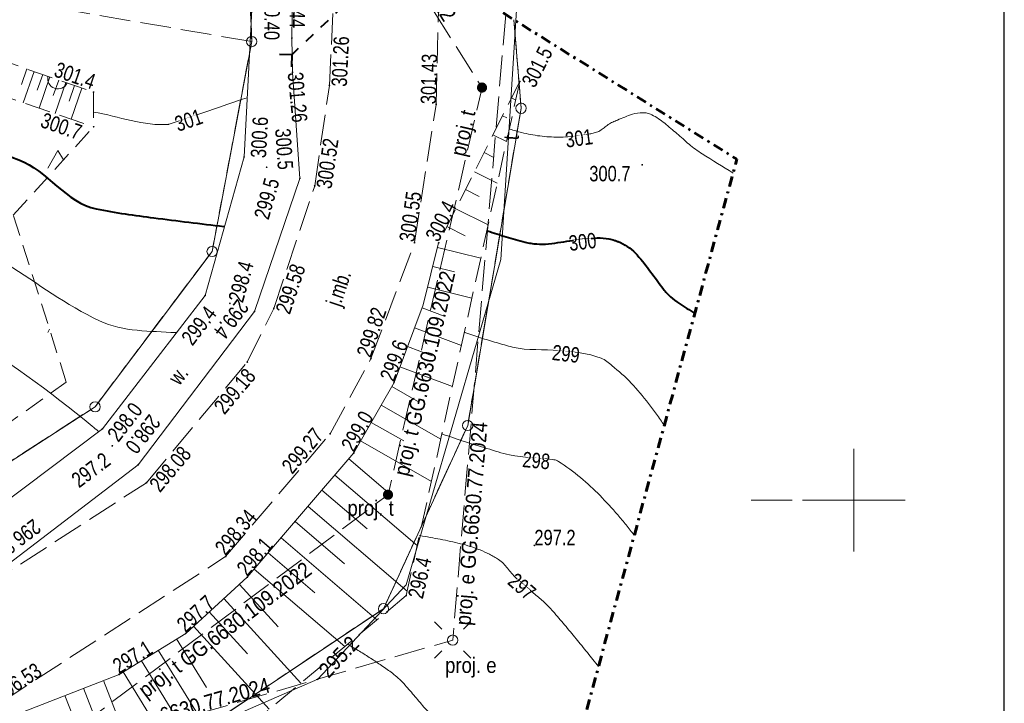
# Model space of a CAD drawing. Header units: metres. Extents: x 8377125 to 8377741, y 5529327 to 5529631.
# Tile 147 of 150: x 8377459 to 8377507, y 5529490 to 5529523. Entities that reach past the tile are written whole.
import ezdxf
from ezdxf.enums import TextEntityAlignment as Align

# ---------------------------------------------------------------- set-up
doc = ezdxf.new("R2010")
doc.units = ezdxf.units.M
doc.header["$MEASUREMENT"] = 0
for name, pattern in [('( Dashdot )', [1.001, 0.5, -0.25, 0.001, -0.25]), ('1.5_0.5', [2, 1.5, -0.5]), ('2_1-500', [1.5, 1, -0.5]), ('BUBZ01-500', [1.75, 1.25, -0.5]), ('BUIB05_02-500', [1, 0.5, -0.5]), ('egkk-500', [2, 1.5, -0.5]), ('egug-500', [1, 0.5, -0.5]), ('KTJZ01-500', [2, 1.5, -0.5])]:
    doc.linetypes.add(name, pattern=pattern)
doc.layers.get('0').update_dxf_attribs({"color": 2})
for name, color, linetype, lineweight in [('1 500 A2 Ramka', 2, 'Continuous', 0), ('1 500 A2 Ramka (Construction)', 2, 'Continuous', 0), ('202-punkt graniczny', 7, 'Continuous', 0), ('217-kontur klasyfikacyjny', 7, 'Continuous', 0), ('218-kontur użytku gruntowego', 7, 'Continuous', 0), ('219-działka ewidencyjna', 7, 'Continuous', 0), ('BUBZ01', 7, 'Continuous', 0), ('BUBZ01_1', 7, 'Continuous', 0), ('BUIB02_01', 7, 'Continuous', 0), ('BUIB05_02', 7, 'Continuous', 0), ('KTJZ01', 7, 'Continuous', 0), ('KTOK01', 7, 'Continuous', 0), ('latarnia - ob. projektowany', 7, 'Continuous', 0), ('latarnia - ob. projektowany-Atr17', 7, 'Continuous', 0), ('OTZZ', 7, 'Continuous', 0), ('przewód elektroenergetyczny niskiego napięcia - ob. projektowany', 7, 'Continuous', 0), ('przewód elektroenergetyczny niskiego napięcia - ob. projektowany-Atr1', 7, 'Continuous', 0), ('przewód telekomunikacyjny napowietrzny - ob. projektowany', 7, 'Continuous', 0), ('przewód telekomunikacyjny napowietrzny - ob. projektowany-Atr1', 7, 'Continuous', 0), ('przewód telekomunikacyjny podziemny', 7, 'Continuous', 0), ('przewód telekomunikacyjny podziemny-Atr1', 7, 'Continuous', 0), ('PTRW02', 7, 'Continuous', 0), ('RTPW01', 7, 'Continuous', 0), ('RTPW02', 7, 'Continuous', 0), ('rzędna', 7, 'Continuous', 0), ('rzędna-Atr2', 7, 'Continuous', 0), ('słupek telekomunikacyjny - ob. projektowany', 7, 'Continuous', 0), ('słupek telekomunikacyjny - ob. projektowany-Atr17', 7, 'Continuous', 0), ('Wstawianie ramki sekcyjnej z opisem', 7, 'Continuous', 0), ('WWRPH_811', 7, 'Continuous', 0), ('WWRPH_814', 7, 'Continuous', 0), ('Zakres', 7, 'Continuous', 0)]:
    doc.layers.add(name, color=color, linetype=linetype, lineweight=lineweight)
doc.styles.get("Standard").update_dxf_attribs({"font": 'Working1250.shx', "width": 0.75})
doc.linetypes.add('KTOK01-500', pattern='A,1.75,[13,dgnlstyle-rozp_2015.shx,S=0.002778,R=0,X=0,Y=0],1.75', length=3.5)

# ---------------------------------------------------------------- blocks, each defined once
blk = doc.blocks.new('202')
at = {"color": 0, "linetype": 'Continuous', "lineweight": 0}
blk.add_circle((0, 0), 0.25, dxfattribs=at)
blk = doc.blocks.new('PW01')
at = {"linetype": 'Continuous', "lineweight": 13}
h = blk.add_hatch(color=0, dxfattribs=at)
edge = h.paths.add_edge_path()
edge.add_arc((0, 0), 0.045, 0, 360)
blk = doc.blocks.new('SM01')
at = {"color": 0, "linetype": 'Continuous', "lineweight": 13}
for p, q in [((-0.53, 0.531), (-0.883, 0.884)), ((0.531, 0.531), (0.884, 0.884)), ((-0.53, -0.53), (-0.883, -0.883)), ((0.531, -0.53), (0.884, -0.883))]:
    blk.add_line(p, q, dxfattribs=at)
blk.add_circle((0, 0), 0.25, dxfattribs=at)
blk = doc.blocks.new('US09')
at = {"linetype": 'Continuous', "lineweight": 0}
h = blk.add_hatch(color=0, dxfattribs=at)
edge = h.paths.add_edge_path()
edge.add_arc((0, 0), 0.25, 0, 360)
blk = doc.blocks.new('RTPW01')
at = {"layer": 'RTPW01', "linetype": 'Continuous', "lineweight": 13}
h = blk.add_hatch(color=7, dxfattribs=at)
edge = h.paths.add_edge_path()
edge.add_arc((0, 0), 0.0045, 0, 360)
blk = doc.blocks.new('RTPW02')
at = {"layer": 'RTPW02', "linetype": 'Continuous', "lineweight": 13}
h = blk.add_hatch(color=7, dxfattribs=at)
edge = h.paths.add_edge_path()
edge.add_arc((0, 0), 0.0045, 0, 360)
blk = doc.blocks.new('*U23')
at = {"layer": '1 500 A2 Ramka (Construction)', "color": 2, "linetype": 'Continuous', "lineweight": 30}
blk.add_3dface([(-10.1172, -20.5497), (10.1172, -20.5497), (10.1172, 9.1484), (-10.1172, 9.1484)], dxfattribs=at)
blk = doc.blocks.new('*U30')
at = {"layer": 'BUIB05_02', "color": 7, "linetype": 'BUIB05_02-500', "lineweight": 40}
blk.add_line((3.011, 2.84, 150.482), (-2.412, -2.243, 149.916), dxfattribs=at)
at = {"layer": 'BUIB05_02', "color": 7, "linetype": 'Continuous', "lineweight": 40, "extrusion": (-0.726857, -0.686787, 0.001405), "elevation": 3.504, "flags": 128}
blk.add_lwpolyline([(-0.452, -150.487), (-0.027, 149.911), (0.396, -150.487)], dxfattribs=at)

msp = doc.modelspace()

# ---------------------------------------------------------------- linework, layer by layer
at = {"layer": '217-kontur klasyfikacyjny', "color": 3, "linetype": 'egkk-500', "lineweight": 13, "flags": 128}
for points in [[(8377470.67, 5529522.33), (8377470.338, 5529531.598)], [(8377470.67, 5529522.33), (8377434.8, 5529528.5)], [(8377483.441, 5529523.396), (8377483.79, 5529519.08)], [(8377468.74, 5529512.11), (8377470.67, 5529522.33)], [(8377483.79, 5529519.08), (8377481.19, 5529503.63)], [(8377463.04, 5529504.54), (8377468.74, 5529512.11)], [(8377454.47, 5529499.01), (8377463.04, 5529504.54)], [(8377481.19, 5529503.63), (8377477.09, 5529494.71)], [(8377477.09, 5529494.71), (8377466.95, 5529487.94)]]:
    msp.add_lwpolyline(points, dxfattribs=at)
at = {"layer": '218-kontur użytku gruntowego', "color": 3, "linetype": 'egug-500', "lineweight": 13, "flags": 128}
for points in [[(8377470.338, 5529531.598), (8377470.67, 5529522.33)], [(8377470.67, 5529522.33), (8377470.338, 5529531.598)], [(8377483.79, 5529519.08), (8377483.441, 5529523.396)], [(8377483.441, 5529523.396), (8377483.79, 5529519.08)], [(8377470.67, 5529522.33), (8377468.74, 5529512.11)], [(8377468.74, 5529512.11), (8377470.67, 5529522.33)], [(8377481.19, 5529503.63), (8377483.79, 5529519.08)], [(8377483.79, 5529519.08), (8377481.19, 5529503.63)], [(8377468.74, 5529512.11), (8377463.04, 5529504.54)], [(8377463.04, 5529504.54), (8377468.74, 5529512.11)], [(8377463.04, 5529504.54), (8377454.47, 5529499.01)], [(8377454.47, 5529499.01), (8377463.04, 5529504.54)], [(8377477.09, 5529494.71), (8377481.19, 5529503.63)], [(8377481.19, 5529503.63), (8377477.09, 5529494.71)], [(8377466.95, 5529487.94), (8377477.09, 5529494.71)], [(8377477.09, 5529494.71), (8377466.95, 5529487.94)]]:
    msp.add_lwpolyline(points, dxfattribs=at)
at = {"layer": '219-działka ewidencyjna', "color": 7, "linetype": 'Continuous', "lineweight": 13, "flags": 128}
for points in [[(8377470.67, 5529522.33), (8377470.338, 5529531.598)], [(8377483.79, 5529519.08), (8377483.441, 5529523.396)], [(8377470.67, 5529522.33), (8377468.74, 5529512.11)], [(8377483.79, 5529519.08), (8377481.19, 5529503.63)], [(8377468.74, 5529512.11), (8377463.04, 5529504.54)], [(8377463.04, 5529504.54), (8377454.47, 5529499.01)], [(8377481.19, 5529503.63), (8377477.09, 5529494.71)], [(8377477.09, 5529494.71), (8377466.95, 5529487.94)]]:
    msp.add_lwpolyline(points, dxfattribs=at)
at = {"layer": 'BUBZ01', "color": 7, "linetype": 'BUBZ01-500', "lineweight": 13}
for p, q in [((8377434.97, 5529529.58, 302.59), (8377462.966, 5529519.87, 301.365)), ((8377434.82, 5529527.81, 301.3), (8377462.972, 5529518.181, 300.734)), ((8377483.729, 5529520.387, 301.466), (8377479.777, 5529512.523, 300.393)), ((8377462.966, 5529519.87, 301.365), (8377462.972, 5529518.181, 300.734))]:
    msp.add_line(p, q, dxfattribs=at)
msp.add_polyline3d([(8377483.729, 5529520.387, 301.466), (8377478.192, 5529495.346, 296.408), (8377467.448, 5529486.429, 294.87), (8377461.2, 5529484.164, 294.287), (8377449.616, 5529482.79, 293.273), (8377444.978, 5529485.618, 294.053)], dxfattribs=at)
at = {"layer": 'BUBZ01_1', "color": 7, "linetype": 'Continuous', "lineweight": 13}
for p, q in [((8377459.45, 5529520.237, 301.159), (8377459.714, 5529520.998, 301.507)), ((8377459.54, 5529519.355, 300.803), (8377460.067, 5529520.875, 301.492)), ((8377460.228, 5529519.969, 301.134), (8377460.492, 5529520.728, 301.473)), ((8377460.319, 5529519.088, 300.787), (8377460.845, 5529520.606, 301.458)), ((8377461.006, 5529519.701, 301.109), (8377461.269, 5529520.458, 301.439)), ((8377461.098, 5529518.822, 300.772), (8377461.623, 5529520.336, 301.424)), ((8377461.785, 5529519.433, 301.084), (8377462.047, 5529520.189, 301.405)), ((8377461.877, 5529518.556, 300.756), (8377462.4, 5529520.066, 301.39)), ((8377483.53, 5529519.485, 301.284), (8377483.327, 5529519.587, 301.357)), ((8377483.103, 5529518.615, 301.163), (8377482.892, 5529518.721, 301.239)), ((8377483.081, 5529517.457, 300.874), (8377482.423, 5529517.788, 301.111)), ((8377482.426, 5529516.701, 300.835), (8377481.987, 5529516.922, 300.993)), ((8377482.633, 5529515.429, 300.464), (8377481.519, 5529515.988, 300.866)), ((8377481.75, 5529514.787, 300.507), (8377481.083, 5529515.122, 300.748)), ((8377482.184, 5529513.4, 300.055), (8377480.614, 5529514.189, 300.62)), ((8377481.074, 5529512.873, 300.18), (8377480.179, 5529513.323, 300.502)), ((8377481.827, 5529511.787, 299.729), (8377479.724, 5529512.307, 300.361)), ((8377480.556, 5529511.11, 299.881), (8377479.492, 5529511.373, 300.223)), ((8377481.396, 5529509.834, 299.334), (8377479.243, 5529510.367, 300.075)), ((8377480.045, 5529508.961, 299.505), (8377478.977, 5529509.364, 299.934)), ((8377480.885, 5529507.524, 298.868), (8377478.607, 5529508.384, 299.834)), ((8377479.468, 5529507.019, 299.208), (8377478.263, 5529507.474, 299.741)), ((8377480.444, 5529505.53, 298.465), (8377477.893, 5529506.494, 299.641)), ((8377478.802, 5529504.782, 298.847), (8377477.491, 5529505.53, 299.532)), ((8377479.877, 5529502.967, 297.947), (8377476.974, 5529504.624, 299.385)), ((8377478.076, 5529502.88, 298.498), (8377476.494, 5529503.783, 299.249)), ((8377479.423, 5529500.911, 297.532), (8377475.977, 5529502.877, 299.103)), ((8377477.194, 5529500.476, 298.051), (8377475.402, 5529502.012, 298.968)), ((8377478.731, 5529497.784, 296.9), (8377474.723, 5529501.22, 298.855)), ((8377476.293, 5529498.598, 297.717), (8377474.093, 5529500.485, 298.749)), ((8377478.238, 5529495.556, 296.45), (8377473.414, 5529499.693, 298.636)), ((8377475.184, 5529496.899, 297.426), (8377472.783, 5529498.957, 298.53)), ((8377476.769, 5529494.165, 296.204), (8377472.104, 5529498.165, 298.417)), ((8377473.743, 5529495.484, 297.204), (8377471.474, 5529497.43, 298.311)), ((8377475.199, 5529492.862, 295.98), (8377470.795, 5529496.638, 298.198)), ((8377471.964, 5529493.82, 296.935), (8377470.073, 5529495.894, 298.083)), ((8377473.059, 5529491.086, 295.673), (8377469.31, 5529495.198, 297.966)), ((8377470.461, 5529492.512, 296.712), (8377468.601, 5529494.551, 297.857)), ((8377471.525, 5529489.812, 295.454), (8377467.838, 5529493.855, 297.74)), ((8377468.473, 5529490.863, 296.416), (8377467.011, 5529493.233, 297.606)), ((8377469.122, 5529487.819, 295.11), (8377466.121, 5529492.684, 297.453)), ((8377466.832, 5529489.683, 296.157), (8377465.295, 5529492.174, 297.312)), ((8377467.556, 5529486.518, 294.885), (8377464.406, 5529491.626, 297.16)), ((8377464.597, 5529485.395, 294.604), (8377462.478, 5529490.831, 296.842)), ((8377464.515, 5529488.481, 295.849), (8377463.451, 5529491.21, 297.001)), ((8377462.63, 5529487.772, 295.606), (8377461.575, 5529490.479, 296.693))]:
    msp.add_line(p, q, dxfattribs=at)
at = {"layer": 'BUIB02_01', "color": 7, "linetype": 'Continuous', "lineweight": 13}
msp.add_line((8377472.628, 5529522.501, 301.437), (8377472.658, 5529520.828, 301.263), dxfattribs=at)
at = {"layer": 'KTOK01', "color": 7, "linetype": 'KTOK01-500', "lineweight": 13}
msp.add_polyline3d([(8377444.978, 5529485.618, 294.053), (8377449.294, 5529486.068, 294.583), (8377453.029, 5529487.147, 295.29), (8377464.215, 5529491.508, 297.127), (8377467.456, 5529493.507, 297.682), (8377470.455, 5529496.242, 298.141), (8377475.645, 5529502.295, 299.009), (8377477.602, 5529505.724, 299.563), (8377479.03, 5529509.504, 299.948), (8377479.777, 5529512.523, 300.393)], dxfattribs=at)
at = {"layer": 'OTZZ', "color": 7, "linetype": 'Continuous', "lineweight": 13}
msp.add_line((8377460.734, 5529508.163), (8377460.823, 5529508.317), dxfattribs=at)
at = {"layer": 'OTZZ', "color": 7, "linetype": 'Continuous', "lineweight": 13, "flags": 128}
msp.add_lwpolyline([(8377460.734, 5529516.163), (8377461.234, 5529517.029), (8377461.502, 5529516.565)], dxfattribs=at)
at = {"layer": 'OTZZ', "color": 7, "linetype": '2_1-500', "lineweight": 13}
msp.add_polyline3d([(8377434.695, 5529494.454, 292.732), (8377447.45, 5529495.67, 295.34), (8377461.64, 5529505.74, 298.23), (8377459.06, 5529513.88, 299.79), (8377462.97, 5529518.18, 300.73)], dxfattribs=at)
at = {"layer": 'OTZZ', "color": 7, "linetype": 'Continuous', "lineweight": 13}
msp.add_arc((8377461.234, 5529520.529), 0.5, 167.1488, 334.5945, dxfattribs=at)
at = {"layer": 'przewód telekomunikacyjny podziemny', "color": 30, "linetype": 'Continuous', "lineweight": 18, "flags": 128}
msp.add_lwpolyline([(8377483.539, 5529523.335), (8377483.64, 5529524.94), (8377475.51, 5529580.07)], dxfattribs=at)
at = {"layer": 'Wstawianie ramki sekcyjnej z opisem', "color": 7}
for p, q in [((8377500, 5529500), (8377500, 5529502.5)), ((8377500, 5529500), (8377500, 5529502.5)), ((8377497.5, 5529500), (8377502.5, 5529500)), ((8377497.5, 5529500), (8377502.5, 5529500)), ((8377497.5, 5529500), (8377502.5, 5529500)), ((8377497.5, 5529500), (8377502.5, 5529500)), ((8377500, 5529497.5), (8377500, 5529500)), ((8377500, 5529497.5), (8377500, 5529500))]:
    msp.add_line(p, q, dxfattribs=at)
at = {"layer": 'Wstawianie ramki sekcyjnej z opisem', "color": 7, "linetype": 'Continuous', "lineweight": 13, "flags": 128}
msp.add_lwpolyline([(8377495, 5529500), (8377496.988, 5529500)], dxfattribs=at)
at = {"layer": 'WWRPH_811', "color": 34, "linetype": 'Continuous', "lineweight": 13}
for points, knots in [([(8377462.969, 5529518.893, 301), (8377464.187, 5529518.694, 301), (8377465.43, 5529518.197, 301), (8377466.623, 5529518.296, 301), (8377466.633, 5529518.297, 301), (8377466.642, 5529518.303, 301), (8377466.651, 5529518.306, 301), (8377467.295, 5529518.525, 301), (8377467.939, 5529518.744, 301), (8377468.583, 5529518.963, 301), (8377469.205, 5529519.175, 301), (8377469.827, 5529519.387, 301), (8377470.45, 5529519.598, 301)], [0, 0, 0, 0, 0.478029, 0.478029, 0.478029, 0.481903, 0.481903, 0.481903, 0.745356, 0.745356, 0.745356, 1, 1, 1, 1]), ([(8377438.524, 5529518.683, 299), (8377438.534, 5529518.681, 299), (8377438.544, 5529518.679, 299), (8377438.554, 5529518.677, 299), (8377441.231, 5529518.123, 299), (8377443.901, 5529517.534, 299), (8377446.573, 5529516.949, 299), (8377449.239, 5529516.365, 299), (8377451.956, 5529515.765, 299), (8377454.347, 5529514.392, 299), (8377455.891, 5529513.505, 299), (8377457.281, 5529512.445, 299), (8377458.766, 5529511.496, 299), (8377460.249, 5529510.548, 299), (8377461.612, 5529509.506, 299), (8377463.258, 5529508.729, 299), (8377464.431, 5529508.176, 299), (8377465.724, 5529508.242, 299), (8377466.974, 5529508.153, 299), (8377466.984, 5529508.153, 299), (8377466.994, 5529508.152, 299), (8377467.004, 5529508.151, 299)], [0, 0, 0, 0, 0.000975, 0.000975, 0.000975, 0.267605, 0.267605, 0.267605, 0.533612, 0.533612, 0.533612, 0.70532, 0.70532, 0.70532, 0.876803, 0.876803, 0.876803, 0.999025, 0.999025, 0.999025, 1, 1, 1, 1]), ([(8377483.219, 5529518.08, 301), (8377483.228, 5529518.076, 301), (8377483.238, 5529518.073, 301), (8377483.247, 5529518.07, 301), (8377483.433, 5529518.001, 301), (8377483.624, 5529517.951, 301), (8377483.817, 5529517.901, 301), (8377484.109, 5529517.825, 301), (8377484.403, 5529517.772, 301), (8377484.703, 5529517.732, 301), (8377485.006, 5529517.693, 301), (8377485.309, 5529517.675, 301), (8377485.612, 5529517.678, 301), (8377485.915, 5529517.681, 301), (8377486.219, 5529517.695, 301), (8377486.522, 5529517.733, 301), (8377486.672, 5529517.752, 301), (8377486.821, 5529517.773, 301), (8377486.969, 5529517.801, 301), (8377487.043, 5529517.815, 301), (8377487.116, 5529517.829, 301), (8377487.19, 5529517.844, 301), (8377487.263, 5529517.859, 301), (8377487.335, 5529517.876, 301), (8377487.408, 5529517.894, 301), (8377487.487, 5529517.914, 301), (8377487.563, 5529517.945, 301), (8377487.632, 5529517.99, 301), (8377487.703, 5529518.036, 301), (8377487.771, 5529518.084, 301), (8377487.838, 5529518.134, 301), (8377487.906, 5529518.184, 301), (8377487.972, 5529518.237, 301), (8377488.04, 5529518.287, 301), (8377488.074, 5529518.312, 301), (8377488.109, 5529518.335, 301), (8377488.145, 5529518.355, 301), (8377488.181, 5529518.376, 301), (8377488.217, 5529518.394, 301), (8377488.255, 5529518.411, 301), (8377488.33, 5529518.446, 301), (8377488.406, 5529518.478, 301), (8377488.482, 5529518.51, 301), (8377488.724, 5529518.612, 301), (8377488.963, 5529518.704, 301), (8377489.218, 5529518.79, 301), (8377489.379, 5529518.844, 301), (8377489.544, 5529518.864, 301), (8377489.708, 5529518.867, 301), (8377489.785, 5529518.869, 301), (8377489.862, 5529518.861, 301), (8377489.939, 5529518.844, 301), (8377489.977, 5529518.836, 301), (8377490.013, 5529518.826, 301), (8377490.049, 5529518.813, 301), (8377490.085, 5529518.8, 301), (8377490.12, 5529518.786, 301), (8377490.154, 5529518.767, 301), (8377490.378, 5529518.646, 301), (8377490.592, 5529518.514, 301), (8377490.786, 5529518.352, 301), (8377490.987, 5529518.186, 301), (8377491.185, 5529518.017, 301), (8377491.382, 5529517.847, 301), (8377491.581, 5529517.675, 301), (8377491.776, 5529517.497, 301), (8377491.977, 5529517.326, 301), (8377492.175, 5529517.157, 301), (8377492.385, 5529517.002, 301), (8377492.606, 5529516.864, 301), (8377493.109, 5529516.551, 301), (8377493.613, 5529516.24, 301), (8377494.116, 5529515.927, 301)], [0, 0, 0, 0, 0.002474, 0.002474, 0.002474, 0.051502, 0.051502, 0.051502, 0.12584, 0.12584, 0.12584, 0.200987, 0.200987, 0.200987, 0.27615, 0.27615, 0.27615, 0.313467, 0.313467, 0.313467, 0.332005, 0.332005, 0.332005, 0.350443, 0.350443, 0.350443, 0.370582, 0.370582, 0.370582, 0.391289, 0.391289, 0.391289, 0.412225, 0.412225, 0.412225, 0.422523, 0.422523, 0.422523, 0.432672, 0.432672, 0.432672, 0.453111, 0.453111, 0.453111, 0.518079, 0.518079, 0.518079, 0.558989, 0.558989, 0.558989, 0.578129, 0.578129, 0.578129, 0.587553, 0.587553, 0.587553, 0.597038, 0.597038, 0.597038, 0.659372, 0.659372, 0.659372, 0.723792, 0.723792, 0.723792, 0.789008, 0.789008, 0.789008, 0.853399, 0.853399, 0.853399, 1, 1, 1, 1]), ([(8377440.135, 5529514.715, 298), (8377440.145, 5529514.713, 298), (8377440.155, 5529514.711, 298), (8377440.164, 5529514.709, 298), (8377443.278, 5529514.064, 298), (8377446.347, 5529513.283, 298), (8377449.369, 5529512.21, 298), (8377451.91, 5529511.307, 298), (8377454.184, 5529509.879, 298), (8377456.406, 5529508.361, 298), (8377458.637, 5529506.837, 298), (8377460.832, 5529505.315, 298), (8377462.903, 5529503.6, 298), (8377463.003, 5529503.518, 298), (8377463.103, 5529503.436, 298), (8377463.198, 5529503.349, 298), (8377463.205, 5529503.343, 298), (8377463.213, 5529503.336, 298), (8377463.22, 5529503.329, 298)], [0, 0, 0, 0, 0.001151, 0.001151, 0.001151, 0.367129, 0.367129, 0.367129, 0.674903, 0.674903, 0.674903, 0.983997, 0.983997, 0.983997, 0.998849, 0.998849, 0.998849, 1, 1, 1, 1]), ([(8377481.029, 5529508.178, 299), (8377481.039, 5529508.175, 299), (8377481.048, 5529508.171, 299), (8377481.058, 5529508.168, 299), (8377481.31, 5529508.075, 299), (8377481.566, 5529507.988, 299), (8377481.822, 5529507.905, 299), (8377482.079, 5529507.822, 299), (8377482.338, 5529507.747, 299), (8377482.596, 5529507.669, 299), (8377482.855, 5529507.591, 299), (8377483.112, 5529507.513, 299), (8377483.375, 5529507.448, 299), (8377484.112, 5529507.264, 299), (8377484.89, 5529507.365, 299), (8377485.644, 5529507.282, 299), (8377486.334, 5529507.207, 299), (8377487.023, 5529507.166, 299), (8377487.691, 5529506.911, 299), (8377487.895, 5529506.833, 299), (8377488.053, 5529506.69, 299), (8377488.218, 5529506.551, 299), (8377488.545, 5529506.275, 299), (8377488.872, 5529506.009, 299), (8377489.159, 5529505.695, 299), (8377489.452, 5529505.375, 299), (8377489.732, 5529505.049, 299), (8377489.993, 5529504.706, 299), (8377490.125, 5529504.531, 299), (8377490.257, 5529504.358, 299), (8377490.384, 5529504.18, 299), (8377490.512, 5529504.002, 299), (8377490.639, 5529503.824, 299), (8377490.767, 5529503.645, 299)], [0, 0, 0, 0, 0.002648, 0.002648, 0.002648, 0.074016, 0.074016, 0.074016, 0.145447, 0.145447, 0.145447, 0.216856, 0.216856, 0.216856, 0.41772, 0.41772, 0.41772, 0.601278, 0.601278, 0.601278, 0.657596, 0.657596, 0.657596, 0.769969, 0.769969, 0.769969, 0.884116, 0.884116, 0.884116, 0.941918, 0.941918, 0.941918, 1, 1, 1, 1]), ([(8377479.935, 5529503.228, 298), (8377479.944, 5529503.224, 298), (8377479.954, 5529503.221, 298), (8377479.963, 5529503.217, 298), (8377480.319, 5529503.086, 298), (8377480.678, 5529502.964, 298), (8377481.04, 5529502.847, 298), (8377481.401, 5529502.73, 298), (8377481.765, 5529502.624, 298), (8377482.129, 5529502.514, 298), (8377482.493, 5529502.404, 298), (8377482.853, 5529502.285, 298), (8377483.225, 5529502.202, 298), (8377483.907, 5529502.05, 298), (8377484.612, 5529502.064, 298), (8377485.303, 5529501.976, 298), (8377485.355, 5529501.97, 298), (8377485.408, 5529501.963, 298), (8377485.46, 5529501.953, 298), (8377485.486, 5529501.948, 298), (8377485.511, 5529501.937, 298), (8377485.535, 5529501.926, 298), (8377485.561, 5529501.914, 298), (8377485.585, 5529501.901, 298), (8377485.608, 5529501.886, 298), (8377485.984, 5529501.642, 298), (8377486.343, 5529501.383, 298), (8377486.684, 5529501.094, 298), (8377487.015, 5529500.814, 298), (8377487.337, 5529500.529, 298), (8377487.637, 5529500.217, 298), (8377487.933, 5529499.91, 298), (8377488.223, 5529499.6, 298), (8377488.499, 5529499.276, 298), (8377488.637, 5529499.114, 298), (8377488.775, 5529498.953, 298), (8377488.908, 5529498.787, 298), (8377489.041, 5529498.622, 298), (8377489.174, 5529498.456, 298), (8377489.306, 5529498.29, 298)], [0, 0, 0, 0, 0.002717, 0.002717, 0.002717, 0.10584, 0.10584, 0.10584, 0.209052, 0.209052, 0.209052, 0.312232, 0.312232, 0.312232, 0.501544, 0.501544, 0.501544, 0.515889, 0.515889, 0.515889, 0.523159, 0.523159, 0.523159, 0.530708, 0.530708, 0.530708, 0.651718, 0.651718, 0.651718, 0.768959, 0.768959, 0.768959, 0.884606, 0.884606, 0.884606, 0.942279, 0.942279, 0.942279, 1, 1, 1, 1]), ([(8377478.84, 5529498.277, 297), (8377478.85, 5529498.275, 297), (8377478.86, 5529498.273, 297), (8377478.87, 5529498.271, 297), (8377479.198, 5529498.207, 297), (8377479.528, 5529498.15, 297), (8377479.857, 5529498.088, 297), (8377480.186, 5529498.026, 297), (8377480.513, 5529497.954, 297), (8377480.839, 5529497.876, 297), (8377481.165, 5529497.799, 297), (8377481.482, 5529497.693, 297), (8377481.794, 5529497.569, 297), (8377481.951, 5529497.506, 297), (8377482.104, 5529497.437, 297), (8377482.253, 5529497.358, 297), (8377482.329, 5529497.318, 297), (8377482.404, 5529497.278, 297), (8377482.478, 5529497.235, 297), (8377482.515, 5529497.213, 297), (8377482.552, 5529497.191, 297), (8377482.588, 5529497.169, 297), (8377482.625, 5529497.146, 297), (8377482.662, 5529497.123, 297), (8377482.698, 5529497.099, 297), (8377482.784, 5529497.042, 297), (8377482.864, 5529496.977, 297), (8377482.935, 5529496.903, 297), (8377483.006, 5529496.829, 297), (8377483.072, 5529496.754, 297), (8377483.137, 5529496.675, 297), (8377483.201, 5529496.597, 297), (8377483.262, 5529496.518, 297), (8377483.327, 5529496.44, 297), (8377483.359, 5529496.401, 297), (8377483.392, 5529496.364, 297), (8377483.426, 5529496.326, 297), (8377483.459, 5529496.289, 297), (8377483.494, 5529496.253, 297), (8377483.531, 5529496.219, 297), (8377483.68, 5529496.081, 297), (8377483.833, 5529495.947, 297), (8377483.988, 5529495.815, 297), (8377484.144, 5529495.684, 297), (8377484.303, 5529495.555, 297), (8377484.459, 5529495.423, 297), (8377484.614, 5529495.291, 297), (8377484.768, 5529495.157, 297), (8377484.919, 5529495.02, 297), (8377484.995, 5529494.951, 297), (8377485.067, 5529494.88, 297), (8377485.138, 5529494.807, 297), (8377485.209, 5529494.733, 297), (8377485.278, 5529494.659, 297), (8377485.345, 5529494.582, 297), (8377485.536, 5529494.362, 297), (8377485.726, 5529494.142, 297), (8377485.912, 5529493.919, 297), (8377486.099, 5529493.696, 297), (8377486.286, 5529493.473, 297), (8377486.47, 5529493.248, 297), (8377486.654, 5529493.024, 297), (8377486.838, 5529492.798, 297), (8377487.019, 5529492.571, 297), (8377487.2, 5529492.344, 297), (8377487.381, 5529492.117, 297), (8377487.561, 5529491.889, 297)], [0, 0, 0, 0, 0.002676, 0.002676, 0.002676, 0.092254, 0.092254, 0.092254, 0.181877, 0.181877, 0.181877, 0.271325, 0.271325, 0.271325, 0.316433, 0.316433, 0.316433, 0.339255, 0.339255, 0.339255, 0.350764, 0.350764, 0.350764, 0.362353, 0.362353, 0.362353, 0.389833, 0.389833, 0.389833, 0.416903, 0.416903, 0.416903, 0.443899, 0.443899, 0.443899, 0.45734, 0.45734, 0.45734, 0.470765, 0.470765, 0.470765, 0.52515, 0.52515, 0.52515, 0.579783, 0.579783, 0.579783, 0.634381, 0.634381, 0.634381, 0.661634, 0.661634, 0.661634, 0.688906, 0.688906, 0.688906, 0.766758, 0.766758, 0.766758, 0.844547, 0.844547, 0.844547, 0.922289, 0.922289, 0.922289, 1, 1, 1, 1]), ([(8377475.342, 5529492.981, 296), (8377475.35, 5529492.975, 296), (8377475.359, 5529492.97, 296), (8377475.368, 5529492.965, 296), (8377475.553, 5529492.857, 296), (8377475.736, 5529492.747, 296), (8377475.92, 5529492.636, 296), (8377476.103, 5529492.526, 296), (8377476.284, 5529492.412, 296), (8377476.465, 5529492.296, 296), (8377476.645, 5529492.18, 296), (8377476.823, 5529492.061, 296), (8377477, 5529491.939, 296), (8377477.088, 5529491.878, 296), (8377477.175, 5529491.816, 296), (8377477.262, 5529491.753, 296), (8377477.35, 5529491.69, 296), (8377477.436, 5529491.627, 296), (8377477.522, 5529491.562, 296), (8377477.621, 5529491.486, 296), (8377477.716, 5529491.405, 296), (8377477.81, 5529491.322, 296), (8377477.903, 5529491.238, 296), (8377477.993, 5529491.152, 296), (8377478.076, 5529491.06, 296), (8377478.245, 5529490.874, 296), (8377478.409, 5529490.685, 296), (8377478.572, 5529490.495, 296), (8377478.735, 5529490.304, 296), (8377478.894, 5529490.11, 296), (8377479.058, 5529489.92, 296), (8377479.139, 5529489.825, 296), (8377479.225, 5529489.734, 296), (8377479.312, 5529489.644, 296), (8377479.399, 5529489.555, 296), (8377479.488, 5529489.468, 296), (8377479.582, 5529489.386, 296), (8377479.908, 5529489.099, 296), (8377480.235, 5529488.815, 296), (8377480.57, 5529488.54, 296), (8377480.905, 5529488.263, 296), (8377481.24, 5529487.987, 296), (8377481.576, 5529487.712, 296), (8377481.912, 5529487.436, 296), (8377482.249, 5529487.162, 296), (8377482.584, 5529486.885, 296), (8377482.92, 5529486.609, 296), (8377483.251, 5529486.326, 296), (8377483.58, 5529486.042, 296), (8377483.677, 5529485.958, 296), (8377483.774, 5529485.874, 296), (8377483.871, 5529485.79, 296)], [0, 0, 0, 0, 0.002678, 0.002678, 0.002678, 0.060053, 0.060053, 0.060053, 0.117421, 0.117421, 0.117421, 0.174823, 0.174823, 0.174823, 0.203562, 0.203562, 0.203562, 0.232344, 0.232344, 0.232344, 0.265785, 0.265785, 0.265785, 0.299179, 0.299179, 0.299179, 0.366265, 0.366265, 0.366265, 0.433475, 0.433475, 0.433475, 0.46693, 0.46693, 0.46693, 0.50029, 0.50029, 0.50029, 0.616439, 0.616439, 0.616439, 0.732734, 0.732734, 0.732734, 0.849159, 0.849159, 0.849159, 0.965683, 0.965683, 0.965683, 1, 1, 1, 1])]:
    msp.add_open_spline(points, degree=3, knots=knots, dxfattribs=at)
at = {"layer": 'WWRPH_814', "color": 34, "linetype": 'Continuous', "lineweight": 40}
for points, knots in [([(8377436.914, 5529522.651, 300), (8377436.924, 5529522.649, 300), (8377436.933, 5529522.647, 300), (8377436.943, 5529522.645, 300), (8377440.739, 5529521.859, 300), (8377444.524, 5529521.025, 300), (8377448.312, 5529520.195, 300), (8377452.088, 5529519.368, 300), (8377455.72, 5529517.962, 300), (8377459.326, 5529516.574, 300), (8377460.716, 5529516.039, 300), (8377461.635, 5529514.473, 300), (8377463.099, 5529514.179, 300), (8377464.03, 5529513.992, 300), (8377464.968, 5529513.863, 300), (8377465.909, 5529513.746, 300), (8377467.045, 5529513.605, 300), (8377468.18, 5529513.458, 300), (8377469.316, 5529513.324, 300), (8377469.326, 5529513.323, 300), (8377469.336, 5529513.322, 300), (8377469.346, 5529513.32, 300)], [0, 0, 0, 0, 0.000882, 0.000882, 0.000882, 0.342636, 0.342636, 0.342636, 0.683348, 0.683348, 0.683348, 0.814664, 0.814664, 0.814664, 0.898225, 0.898225, 0.898225, 0.999118, 0.999118, 0.999118, 1, 1, 1, 1]), ([(8377482.124, 5529513.129, 300), (8377482.134, 5529513.126, 300), (8377482.143, 5529513.122, 300), (8377482.152, 5529513.119, 300), (8377482.302, 5529513.064, 300), (8377482.453, 5529513.012, 300), (8377482.605, 5529512.963, 300), (8377482.757, 5529512.914, 300), (8377482.91, 5529512.868, 300), (8377483.063, 5529512.824, 300), (8377483.217, 5529512.78, 300), (8377483.37, 5529512.737, 300), (8377483.524, 5529512.694, 300), (8377483.678, 5529512.651, 300), (8377483.831, 5529512.609, 300), (8377483.985, 5529512.567, 300), (8377484.077, 5529512.541, 300), (8377484.171, 5529512.523, 300), (8377484.266, 5529512.505, 300), (8377484.36, 5529512.488, 300), (8377484.456, 5529512.479, 300), (8377484.551, 5529512.474, 300), (8377484.745, 5529512.463, 300), (8377484.94, 5529512.46, 300), (8377485.133, 5529512.481, 300), (8377485.531, 5529512.525, 300), (8377485.923, 5529512.598, 300), (8377486.32, 5529512.647, 300), (8377486.714, 5529512.696, 300), (8377487.107, 5529512.742, 300), (8377487.5, 5529512.767, 300), (8377487.691, 5529512.78, 300), (8377487.883, 5529512.754, 300), (8377488.073, 5529512.717, 300), (8377488.169, 5529512.699, 300), (8377488.261, 5529512.677, 300), (8377488.353, 5529512.648, 300), (8377488.4, 5529512.633, 300), (8377488.445, 5529512.618, 300), (8377488.491, 5529512.601, 300), (8377488.537, 5529512.583, 300), (8377488.583, 5529512.564, 300), (8377488.628, 5529512.544, 300), (8377488.785, 5529512.471, 300), (8377488.93, 5529512.381, 300), (8377489.071, 5529512.279, 300), (8377489.21, 5529512.178, 300), (8377489.341, 5529512.069, 300), (8377489.451, 5529511.938, 300), (8377489.676, 5529511.67, 300), (8377489.89, 5529511.397, 300), (8377490.101, 5529511.119, 300), (8377490.313, 5529510.84, 300), (8377490.511, 5529510.551, 300), (8377490.726, 5529510.273, 300), (8377490.831, 5529510.138, 300), (8377490.949, 5529510.013, 300), (8377491.076, 5529509.898, 300), (8377491.203, 5529509.783, 300), (8377491.334, 5529509.676, 300), (8377491.477, 5529509.585, 300), (8377491.735, 5529509.419, 300), (8377491.994, 5529509.255, 300), (8377492.252, 5529509.09, 300)], [0, 0, 0, 0, 0.002562, 0.002562, 0.002562, 0.043441, 0.043441, 0.043441, 0.084355, 0.084355, 0.084355, 0.125258, 0.125258, 0.125258, 0.166061, 0.166061, 0.166061, 0.190629, 0.190629, 0.190629, 0.215171, 0.215171, 0.215171, 0.26488, 0.26488, 0.26488, 0.367253, 0.367253, 0.367253, 0.468546, 0.468546, 0.468546, 0.517676, 0.517676, 0.517676, 0.54229, 0.54229, 0.54229, 0.554747, 0.554747, 0.554747, 0.567377, 0.567377, 0.567377, 0.61145, 0.61145, 0.61145, 0.655105, 0.655105, 0.655105, 0.744348, 0.744348, 0.744348, 0.834199, 0.834199, 0.834199, 0.87806, 0.87806, 0.87806, 0.921464, 0.921464, 0.921464, 1, 1, 1, 1])]:
    msp.add_open_spline(points, degree=3, knots=knots, dxfattribs=at)

# ---------------------------------------------------------------- block references
at = {"layer": '202-punkt graniczny', "color": 7, "linetype": 'Continuous', "lineweight": 13}
for p in [(8377470.67, 5529522.33), (8377483.79, 5529519.08), (8377468.74, 5529512.11), (8377463.04, 5529504.54), (8377481.19, 5529503.63), (8377477.09, 5529494.71)]:
    msp.add_blockref('202', p, dxfattribs=at)
at = {"layer": 'BUIB05_02', "color": 7, "linetype": 'Continuous', "lineweight": 40}
msp.add_blockref('*U30', (8377475.031, 5529523.936, 150.482), dxfattribs=at)
at = {"layer": 'latarnia - ob. projektowany', "color": 7, "linetype": 'Continuous', "lineweight": 13}
msp.add_blockref('SM01', (8377480.46, 5529493.18), dxfattribs=at)
at = {"layer": 'RTPW01', "color": 7, "linetype": 'Continuous', "lineweight": 13, "xscale": 10, "yscale": 10}
for p in [(8377483.729, 5529520.387, 301.466), (8377462.966, 5529519.87, 301.365), (8377462.972, 5529518.181, 300.734), (8377470.3, 5529516.71, 300.63), (8377471.4, 5529516.21, 299.49), (8377489.691, 5529516.329, 300.709), (8377473.02, 5529515.67, 300.46), (8377479.777, 5529512.523, 300.393), (8377468.41, 5529509.97, 299.38), (8377469.61, 5529509.58, 298.44), (8377470.81, 5529509.19, 299.41), (8377477.602, 5529505.724, 299.563), (8377463.4, 5529503.47, 298.03), (8377463.88, 5529502.64, 297.18), (8377475.645, 5529502.295, 299.009), (8377465.14, 5529501.72, 298.03), (8377484.439, 5529497.79, 297.23), (8377470.455, 5529496.242, 298.141), (8377478.192, 5529495.346, 296.408), (8377467.456, 5529493.507, 297.682), (8377464.215, 5529491.508, 297.127)]:
    msp.add_blockref('RTPW01', p, dxfattribs=at)
at = {"layer": 'RTPW02', "color": 7, "linetype": 'Continuous', "lineweight": 13, "xscale": 10, "yscale": 10}
for p in [(8377472.628, 5529522.501, 301.437), (8377472.62, 5529521.69, 300.4), (8377472.658, 5529520.828, 301.263), (8377474.454, 5529520.195, 301.263), (8377479.656, 5529519.272, 301.431), (8377473.741, 5529515.304, 300.516), (8377478.602, 5529512.537, 300.545), (8377471.744, 5529509.333, 299.581), (8377470.455, 5529506.719, 299.175), (8377476.481, 5529506.888, 299.821), (8377474.492, 5529503.23, 299.271), (8377465.548, 5529500.847, 298.076), (8377469.401, 5529497.252, 298.34)]:
    msp.add_blockref('RTPW02', p, dxfattribs=at)
at = {"layer": 'rzędna', "color": 30, "linetype": 'Continuous', "lineweight": 13}
msp.add_blockref('PW01', (8377473.89, 5529491.27), dxfattribs=at)
at = {"layer": 'słupek telekomunikacyjny - ob. projektowany', "color": 30, "linetype": 'Continuous', "lineweight": 13}
for p in [(8377481.89, 5529520.09), (8377477.31, 5529500.26)]:
    msp.add_blockref('US09', p, dxfattribs=at)

# ---------------------------------------------------------------- texts
at = {"layer": 'KTJZ01', "color": 7, "linetype": 'Continuous', "lineweight": 13, "insert": (8377475.196, 5529509.308, 300.048), "char_height": 0.75, "attachment_point": 7, "rotation": 71.5075, "line_spacing_factor": 0.6}
msp.add_mtext('\\FWORKING_1250;\\H1x;\\W0.8;j.mb.', dxfattribs=at)
at = {"layer": 'latarnia - ob. projektowany-Atr17', "color": 7, "width": 0.9}
msp.add_text('proj. e', height=0.75, dxfattribs=at).set_placement((8377480.09, 5529491.58))
at = {"layer": 'przewód elektroenergetyczny niskiego napięcia - ob. projektowany-Atr1', "color": 1, "width": 0.9}
msp.add_text('proj. e GG.6630.77.2024', height=0.75, rotation=85.152, dxfattribs=at).set_placement((8377480.953, 5529493.904), align=Align.MIDDLE_LEFT)
msp.add_text('proj. e GG.6630.77.2024', height=0.75, rotation=16.157, dxfattribs=at).set_placement((8377462.082, 5529487.89))
at = {"layer": 'przewód telekomunikacyjny napowietrzny - ob. projektowany-Atr1', "color": 30, "width": 0.9}
for rotation, p in [(302.297, (8377474.913, 5529532.054)), (76.995, (8377477.936, 5529501.205)), (36.914, (8377465.293, 5529490.625))]:
    msp.add_text('proj. t GG.6630.109.2022', height=0.75, rotation=rotation, dxfattribs=at).set_placement(p, align=Align.MIDDLE_LEFT)
at = {"layer": 'przewód telekomunikacyjny podziemny-Atr1', "color": 30, "lineweight": 13, "insert": (8377483.305, 5529517.532), "char_height": 0.75, "attachment_point": 4, "rotation": 86.41, "line_spacing_factor": 0.6}
msp.add_mtext('\\H1x;\\W0.9;t', dxfattribs=at)
at = {"layer": 'PTRW02', "color": 7, "linetype": 'Continuous', "lineweight": 13, "insert": (8377467.145, 5529505.537, 298.707), "char_height": 0.75, "attachment_point": 7, "rotation": 52.4042, "line_spacing_factor": 0.6}
msp.add_mtext('\\FWORKING_1250;\\H1x;\\W0.8;w.', dxfattribs=at)
at = {"layer": 'RTPW01', "color": 7, "linetype": 'Continuous', "lineweight": 13, "char_height": 0.75, "attachment_point": 7}
for s, insert, rotation, line_spacing_factor in [('\\FWORKING_1250;\\H1x;\\W0.8;301.5', (8377484.466, 5529520.027, 301.466), 63.3185, 0.72), ('\\FWORKING_1250;\\H1x;\\W0.8;301.4', (8377460.989, 5529520.641, 301.365), 340.8717, 0.72), ('\\FWORKING_1250;\\H1x;\\W0.8;300.7', (8377460.325, 5529518.177, 300.734), 340.8717, 0.72), ('\\FWORKING_1250;\\H1x;\\W0.8;300.6', (8377471.377, 5529516.644, 300.63), 87.0271, 0.6), ('\\FWORKING_1250;\\H1x;\\W0.8;300.5', (8377471.799, 5529518.071, 300.46), 274.0225, 0.6), ('\\FWORKING_1250;\\H1x;\\W0.8;299.5', (8377471.5, 5529513.611, 299.49), 74.3445, 0.6), ('\\FWORKING_1250;\\H1x;\\W0.8;300.4', (8377479.777, 5529512.523, 300.393), 63.3185, 0.72), ('\\FWORKING_1250;\\H1x;\\W0.8;298.4', (8377470.247, 5529509.565, 298.44), 74.3445, 0.6), ('\\FWORKING_1250;\\H1x;\\W0.8;299.4', (8377467.793, 5529507.467, 299.38), 52.4042, 0.6), ('\\FWORKING_1250;\\H1x;\\W0.8;299.4', (8377469.974, 5529509.842, 299.41), 233.1145, 0.6), ('\\FWORKING_1250;\\H1x;\\W0.8;299.6', (8377477.602, 5529505.724, 299.563), 69.3045, 0.72), ('\\FWORKING_1250;\\H1x;\\W0.8;298.0', (8377464.186, 5529502.771, 298.03), 52.4042, 0.6), ('\\FWORKING_1250;\\H1x;\\W0.8;298.0', (8377465.683, 5529504.238, 298.03), 232.4042, 0.6), ('\\FWORKING_1250;\\H1x;\\W0.8;299.0', (8377475.645, 5529502.295, 299.009), 60.2857, 0.72), ('\\FWORKING_1250;\\H1x;\\W0.8;297.2', (8377462.268, 5529500.556, 297.18), 36.964, 0.6), ('\\FWORKING_1250;\\H1x;\\W0.8;296.8', (8377460.022, 5529499.128, 296.77), 216.964, 0.6), ('\\FWORKING_1250;\\H1x;\\W0.8;298.1', (8377470.455, 5529496.242, 298.141), 49.3894, 0.72), ('\\FWORKING_1250;\\H1x;\\W0.8;296.4', (8377479.014, 5529495.151, 296.408), 77.5315, 0.72), ('\\FWORKING_1250;\\H1x;\\W0.8;297.7', (8377467.456, 5529493.507, 297.682), 42.3639, 0.72), ('\\FWORKING_1250;\\H1x;\\W0.8;297.1', (8377464.215, 5529491.508, 297.127), 31.6657, 0.72)]:
    msp.add_mtext(s, dxfattribs=dict(at, insert=insert, rotation=rotation, line_spacing_factor=line_spacing_factor))
at = {"layer": 'RTPW01', "color": 7, "linetype": 'Continuous', "lineweight": 13, "char_height": 0.75, "attachment_point": 7, "line_spacing_factor": 0.72}
for s, insert in [('\\FWORKING_1250;\\H1x;\\W0.8;300.7', (8377487.113, 5529515.514, 300.709)), ('\\FWORKING_1250;\\H1x;\\W0.8;297.2', (8377484.439, 5529497.79, 297.23))]:
    msp.add_mtext(s, dxfattribs=dict(at, insert=insert))
at = {"layer": 'RTPW02', "color": 7, "linetype": 'Continuous', "lineweight": 13, "char_height": 0.75, "attachment_point": 7}
for s, insert, rotation, line_spacing_factor in [('\\FWORKING_1250;\\H1x;\\W0.8;301.44', (8377472.533, 5529525.448, 301.437), 269.2318, 0.6), ('\\FWORKING_1250;\\H1x;\\W0.8;300.40', (8377471.293, 5529524.863, 300.4), 269.2318, 0.6), ('\\FWORKING_1250;\\H1x;\\W0.8;301.26', (8377475.311, 5529520.12, 301.263), 87.212, 0.72), ('\\FWORKING_1250;\\H1x;\\W0.8;301.43', (8377479.656, 5529519.272, 301.431), 88.5533, 0.72), ('\\FWORKING_1250;\\H1x;\\W0.8;301.26', (8377472.409, 5529520.805, 301.263), 275.3643, 0.6), ('\\FWORKING_1250;\\H1x;\\W0.8;300.52', (8377474.563, 5529515.126, 300.516), 81.706, 0.72), ('\\FWORKING_1250;\\H1x;\\W0.8;300.55', (8377478.602, 5529512.537, 300.545), 81.706, 0.72), ('\\FWORKING_1250;\\H1x;\\W0.8;299.58', (8377472.533, 5529508.999, 299.581), 71.5075, 0.72), ('\\FWORKING_1250;\\H1x;\\W0.8;299.82', (8377476.481, 5529506.888, 299.821), 71.5075, 0.72), ('\\FWORKING_1250;\\H1x;\\W0.8;299.18', (8377469.352, 5529504.113, 299.175), 50.1158, 0.72), ('\\FWORKING_1250;\\H1x;\\W0.8;299.27', (8377472.655, 5529501.216, 299.271), 50.1158, 0.72), ('\\FWORKING_1250;\\H1x;\\W0.8;298.08', (8377466.212, 5529500.323, 298.076), 50.1158, 0.72), ('\\FWORKING_1250;\\H1x;\\W0.8;298.34', (8377469.401, 5529497.252, 298.34), 50.1158, 0.72), ('\\FWORKING_1250;\\H1x;\\W0.8;296.53', (8377458.464, 5529490.147, 296.528), 32.8454, 0.72)]:
    msp.add_mtext(s, dxfattribs=dict(at, insert=insert, rotation=rotation, line_spacing_factor=line_spacing_factor))
at = {"layer": 'rzędna-Atr2', "color": 30, "width": 0.9}
msp.add_text('295.2', height=0.75, rotation=46.93, dxfattribs=at).set_placement((8377474.14, 5529491.54), align=Align.MIDDLE_LEFT)
at = {"layer": 'słupek telekomunikacyjny - ob. projektowany-Atr17', "color": 30, "width": 0.9}
msp.add_text('proj. t', height=0.75, rotation=76.9948, dxfattribs=at).set_placement((8377481.069, 5529516.691))
msp.add_text('proj. t', height=0.75, dxfattribs=at).set_placement((8377475.334, 5529499.236))

# ---------------------------------------------------------------- next in the draw order: texts
at = {"layer": 'WWRPH_811', "color": 34, "linetype": 'Continuous', "lineweight": 13, "char_height": 0.75, "attachment_point": 5, "line_spacing_factor": 0.6, "bg_fill": 3, "box_fill_scale": 0.666667, "bg_fill_color": 255, "bg_fill_transparency": 0}
for s, insert, rotation in [('\\FWORKING_1250;\\H1x;\\W0.8;301', (8377467.601, 5529518.497, 301), 18.7889), ('\\FWORKING_1250;\\H1x;\\W0.8;301', (8377486.615, 5529517.62, 301), 7.7469), ('\\FWORKING_1250;\\H1x;\\W0.8;299', (8377485.977, 5529507.118, 299), 353.4587), ('\\FWORKING_1250;\\H1x;\\W0.8;298', (8377484.531, 5529501.92, 298), 354.8868), ('\\FWORKING_1250;\\H1x;\\W0.8;297', (8377483.832, 5529495.785, 297), 319.2125)]:
    msp.add_mtext(s, dxfattribs=dict(at, insert=insert, rotation=rotation))
at = {"layer": 'WWRPH_814', "color": 34, "linetype": 'Continuous', "lineweight": 13, "insert": (8377486.789, 5529512.576, 300), "char_height": 0.75, "attachment_point": 5, "rotation": 6.6606, "line_spacing_factor": 0.6, "bg_fill": 3, "box_fill_scale": 0.666667, "bg_fill_color": 255, "bg_fill_transparency": 0}
msp.add_mtext('\\FWORKING_1250;\\H1x;\\W0.8;300', dxfattribs=at)

# ---------------------------------------------------------------- next in the draw order: linework, layer by layer
at = {"layer": 'KTJZ01', "color": 7, "linetype": 'KTJZ01-500', "lineweight": 13}
for points in [[(8377314.959, 5529543.861, 283.194), (8377319.33, 5529539.78, 283.86), (8377338.668, 5529527.083, 285.942), (8377348.754, 5529521.741, 286.957), (8377359.879, 5529515.876, 287.98), (8377367.307, 5529512.208, 288.606), (8377370.445, 5529511.09, 288.757), (8377375.045, 5529509.037, 288.985), (8377380.025, 5529506.56, 289.213), (8377386.139, 5529503.373, 289.555), (8377391.309, 5529500.553, 289.788), (8377399.808, 5529496.663, 290.165), (8377411.862, 5529493.138, 291.002), (8377419.006, 5529491.933, 291.668), (8377429.685, 5529491.167, 292.904), (8377440.92, 5529491.695, 294.262), (8377456.048, 5529494.714, 296.262), (8377465.548, 5529500.847, 298.076), (8377470.455, 5529506.719, 299.175), (8377471.744, 5529509.333, 299.581), (8377473.741, 5529515.304, 300.516), (8377474.454, 5529520.195, 301.263), (8377474.815, 5529527.608, 302.245), (8377474.678, 5529528.881, 302.408)], [(8377411.127, 5529488.308, 291.088), (8377418.327, 5529487, 291.483), (8377422.878, 5529486.537, 292.025), (8377429.599, 5529486.166, 292.924), (8377442.314, 5529486.705, 294.424), (8377458.464, 5529490.147, 296.528), (8377469.401, 5529497.252, 298.34), (8377474.492, 5529503.23, 299.271), (8377476.481, 5529506.888, 299.821), (8377478.602, 5529512.537, 300.545), (8377479.656, 5529519.272, 301.431), (8377479.817, 5529525.665, 302.132)]]:
    msp.add_polyline3d(points, dxfattribs=at)
at = {"layer": 'przewód elektroenergetyczny niskiego napięcia - ob. projektowany', "color": 1, "linetype": '1.5_0.5', "lineweight": 13, "flags": 128}
msp.add_lwpolyline([(8377483.044, 5529523.645), (8377480.46, 5529493.18), (8377440.11, 5529481.49), (8377399.05, 5529490.32), (8377360.65, 5529507.31), (8377330.78, 5529536.88), (8377315.706, 5529546.658)], dxfattribs=at)
at = {"layer": 'przewód telekomunikacyjny napowietrzny - ob. projektowany', "color": 30, "linetype": '1.5_0.5', "lineweight": 13, "flags": 128}
msp.add_lwpolyline([(8377477.416, 5529527.168), (8377481.89, 5529520.09), (8377477.31, 5529500.26), (8377460.87, 5529487.91), (8377428.53, 5529482.6), (8377391.93, 5529490.94), (8377363.41, 5529465.03), (8377404.484, 5529452.702)], dxfattribs=at)
at = {"layer": 'przewód telekomunikacyjny podziemny', "color": 30, "linetype": 'Continuous', "lineweight": 13, "flags": 128}
msp.add_lwpolyline([(8377452.438, 5529476.571), (8377454.57, 5529482.87), (8377473.89, 5529491.27), (8377478.19, 5529495.87), (8377482.81, 5529511.71), (8377483.539, 5529523.335)], dxfattribs=at)
at = {"layer": 'PTRW02', "color": 7, "linetype": 'Continuous', "lineweight": 13}
for points in [[(8377471.598, 5529530.809, 302.616), (8377471.029, 5529530.751, 302.595), (8377470.3, 5529516.714, 300.633), (8377468.41, 5529509.97, 299.38), (8377463.402, 5529503.466, 298.034), (8377457.077, 5529498.706, 296.852), (8377451.13, 5529495.93, 295.75), (8377434.695, 5529494.454, 292.732), (8377424.673, 5529494.504, 291.686), (8377414.62, 5529495.96, 291.39), (8377406.629, 5529497.945, 290.933), (8377397.57, 5529500.64, 290.8), (8377387.863, 5529505.241, 290.488), (8377376.019, 5529511.098, 289.841), (8377368.353, 5529515.208, 289.708), (8377360.707, 5529519.732, 288.425), (8377350.04, 5529524.56, 286.7), (8377345.944, 5529526.69, 285.312), (8377321.13, 5529541.74, 283.55), (8377315.793, 5529546.793, 282.975)], [(8377314.586, 5529544.931, 282.927), (8377319.72, 5529540.22, 283.7), (8377339.017, 5529527.768, 285.789), (8377348.042, 5529522.984, 286.692), (8377360.087, 5529517.82, 287.681), (8377367.258, 5529513.449, 288.626), (8377375.372, 5529509.543, 288.89), (8377386.892, 5529503.614, 289.464), (8377397.271, 5529498.67, 289.868), (8377405.629, 5529495.371, 290.414), (8377414.41, 5529493.3, 291.13), (8377423.745, 5529492.023, 292.146), (8377435.58, 5529491.83, 293.55), (8377452.18, 5529494.03, 295.73), (8377458.79, 5529496.856, 296.775), (8377465.144, 5529501.717, 298.029), (8377470.81, 5529509.19, 299.41), (8377473.021, 5529515.666, 300.461), (8377472.658, 5529520.828, 301.263), (8377472.63, 5529522.5, 301.44), (8377472.732, 5529530.099, 302.539)]]:
    msp.add_polyline3d(points, dxfattribs=at)
at = {"layer": 'Zakres', "color": 6, "linetype": '( Dashdot )', "lineweight": 30, "flags": 128}
msp.add_lwpolyline([(8377414.4, 5529558.8), (8377394.3, 5529564.5), (8377346.87, 5529583.91), (8377326.07, 5529562.66), (8377310.46, 5529538.56), (8377343.66, 5529517.57), (8377333.09, 5529491.89), (8377329.3, 5529460.2), (8377330.8, 5529443.4), (8377348.2, 5529439), (8377375.5, 5529435.3), (8377396.8, 5529436.1), (8377403.2, 5529449.8), (8377410.9, 5529467.2), (8377414.6, 5529472.3), (8377421.3, 5529475), (8377476.8, 5529477.8), (8377486.8, 5529489.1), (8377494.3, 5529516.6), (8377447.04, 5529546.18), (8377414.4, 5529558.8)], close=True, dxfattribs=at)
at = {"layer": 'Zakres', "color": 6, "linetype": '( Dashdot )', "lineweight": 60, "flags": 128}
msp.add_lwpolyline([(8377414.4, 5529558.8), (8377394.3, 5529564.5), (8377346.87, 5529583.91), (8377326.07, 5529562.66), (8377310.46, 5529538.56), (8377343.66, 5529517.57), (8377333.09, 5529491.89), (8377329.3, 5529460.2), (8377330.8, 5529443.4), (8377348.2, 5529439), (8377375.5, 5529435.3), (8377396.8, 5529436.1), (8377403.2, 5529449.8), (8377410.9, 5529467.2), (8377414.6, 5529472.3), (8377421.3, 5529475), (8377476.8, 5529477.8), (8377486.8, 5529489.1), (8377494.3, 5529516.6), (8377447.04, 5529546.18), (8377414.4, 5529558.8)], close=True, dxfattribs=at)

# ---------------------------------------------------------------- next in the draw order: block references
at = {"layer": '1 500 A2 Ramka', "color": 2, "linetype": 'Continuous', "lineweight": 30, "xscale": 10, "yscale": 10, "zscale": 10, "rotation": 90}
msp.add_blockref('*U23', (8377301.832, 5529509.982), dxfattribs=at)

doc.saveas('drawing.dxf')
